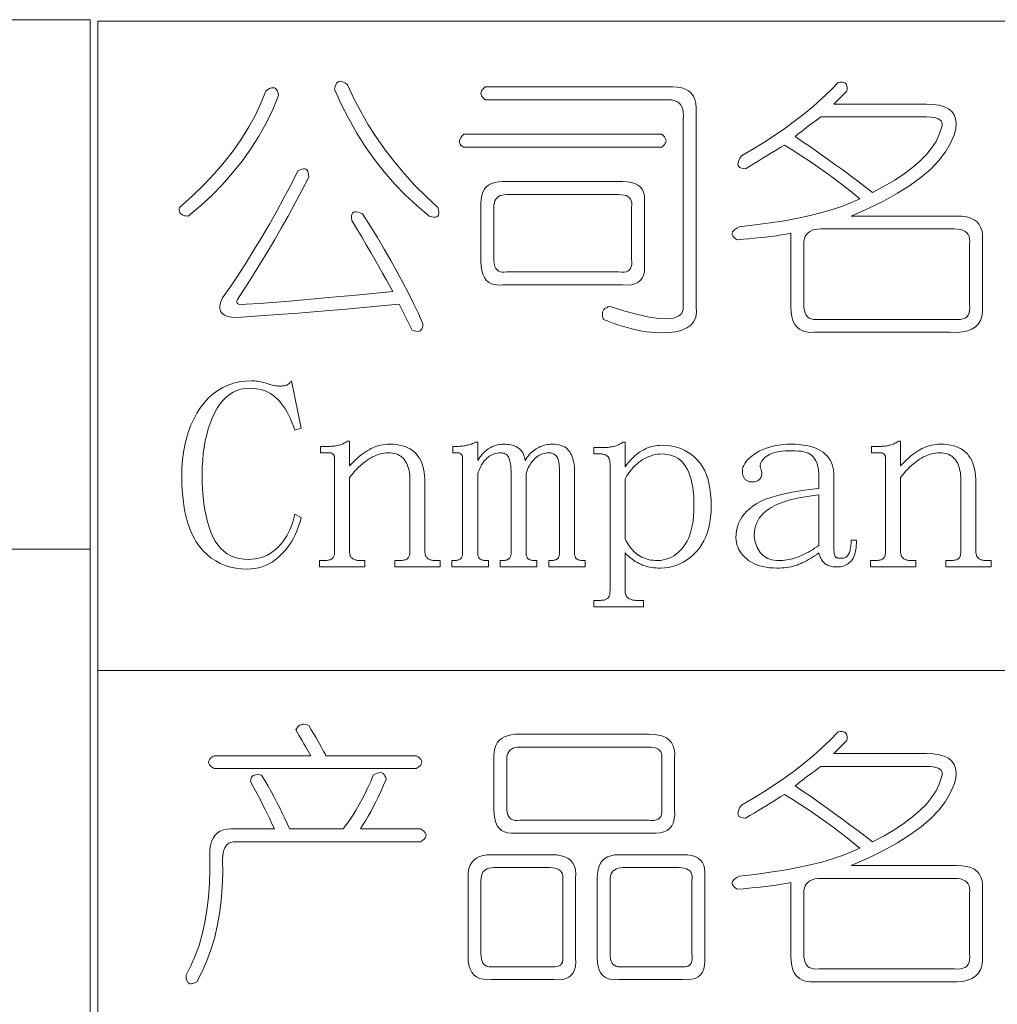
# Model space of a CAD drawing. Extents: x 1 to 297, y 1 to 210.
# Tile 101 of 171: x 196 to 209, y 16 to 29. Entities that reach past the tile are written whole.
import ezdxf

# ---------------------------------------------------------------- set-up
doc = ezdxf.new("R2010")
doc.units = 0

msp = doc.modelspace()

# ---------------------------------------------------------------- linework, layer by layer
at = {"color": 7, "lineweight": 13}
for p, q in [((1.319, 28.902), (196.771, 28.902)), ((196.771, 28.902), (196.771, 2.481)), ((196.872, 28.882), (295.987, 28.882)), ((196.872, 28.882), (196.872, 2.808)), ((35.177, 21.874), (196.771, 21.874)), ((196.872, 20.264), (295.987, 20.264))]:
    msp.add_line(p, q, dxfattribs=at)
for points in [[(199.272, 27.896), (199.193, 27.711), (199.105, 27.531), (199.008, 27.356), (198.901, 27.188), (198.786, 27.025), (198.661, 26.868), (198.528, 26.716), (198.385, 26.571), (198.233, 26.431), (198.072, 26.296), (198.045, 26.298), (198.021, 26.301), (198.001, 26.307), (197.985, 26.315), (197.972, 26.325), (197.962, 26.338), (197.956, 26.352), (197.953, 26.37), (197.953, 26.389), (197.957, 26.411), (198.123, 26.56), (198.277, 26.71), (198.42, 26.862), (198.552, 27.014), (198.672, 27.168), (198.78, 27.323), (198.877, 27.479), (198.963, 27.636), (199.037, 27.794), (199.1, 27.954), (199.128, 27.974), (199.153, 27.988), (199.176, 27.996), (199.196, 27.999), (199.215, 27.996), (199.231, 27.988), (199.244, 27.974), (199.256, 27.954), (199.265, 27.928)], [(200.186, 28.039), (200.27, 27.858), (200.362, 27.682), (200.462, 27.509), (200.57, 27.34), (200.686, 27.175), (200.81, 27.014), (200.942, 26.857), (201.082, 26.704), (201.23, 26.556), (201.386, 26.411), (201.395, 26.379), (201.4, 26.351), (201.4, 26.328), (201.395, 26.31), (201.386, 26.296), (201.372, 26.287), (201.354, 26.283), (201.331, 26.283), (201.304, 26.287), (201.272, 26.296), (201.11, 26.432), (200.956, 26.574), (200.811, 26.724), (200.673, 26.882), (200.543, 27.046), (200.421, 27.219), (200.308, 27.398), (200.202, 27.586), (200.104, 27.78), (200.015, 27.982), (200.021, 28.014), (200.031, 28.039), (200.042, 28.059), (200.056, 28.074), (200.072, 28.082), (200.09, 28.085), (200.111, 28.082), (200.133, 28.074), (200.159, 28.059)], [(202.015, 28.011), (204.5, 28.011), (204.565, 28.007), (204.623, 27.997), (204.673, 27.98), (204.715, 27.956), (204.75, 27.925), (204.778, 27.887), (204.798, 27.843), (204.811, 27.791), (204.817, 27.733), (204.815, 27.668), (204.815, 25.096), (204.819, 25.021), (204.809, 24.955), (204.785, 24.898), (204.746, 24.85), (204.693, 24.811), (204.626, 24.781), (204.545, 24.76), (204.449, 24.749), (204.339, 24.747), (204.215, 24.754), (204.157, 24.76), (204.098, 24.77), (204.038, 24.781), (203.977, 24.795), (203.915, 24.811), (203.851, 24.829), (203.787, 24.85), (203.721, 24.872), (203.654, 24.898), (203.586, 24.925), (203.577, 24.952), (203.571, 24.978), (203.57, 25), (203.572, 25.021), (203.579, 25.039), (203.589, 25.055), (203.604, 25.069), (203.623, 25.08), (203.645, 25.09), (203.672, 25.096), (203.867, 25.035), (204.04, 24.988), (204.191, 24.955), (204.321, 24.936), (204.429, 24.932), (204.515, 24.942), (204.58, 24.966), (204.623, 25.005), (204.644, 25.058), (204.643, 25.125), (204.643, 27.582), (204.646, 27.631), (204.644, 27.675), (204.637, 27.713), (204.625, 27.747), (204.607, 27.775), (204.585, 27.798), (204.557, 27.816), (204.524, 27.829), (204.486, 27.837), (204.443, 27.839), (202.015, 27.839), (201.994, 27.856), (201.978, 27.874), (201.967, 27.891), (201.96, 27.908), (201.957, 27.925), (201.96, 27.942), (201.967, 27.959), (201.978, 27.976), (201.994, 27.994)], [(206.7, 28.068), (206.727, 28.072), (206.751, 28.072), (206.771, 28.07), (206.787, 28.063), (206.8, 28.054), (206.81, 28.04), (206.816, 28.024), (206.819, 28.004), (206.819, 27.98), (206.815, 27.954), (206.643, 27.782), (207.872, 27.782), (207.963, 27.778), (208.042, 27.766), (208.109, 27.746), (208.164, 27.718), (208.207, 27.682), (208.239, 27.638), (208.258, 27.586), (208.265, 27.526), (208.26, 27.458), (208.243, 27.382), (208.193, 27.263), (208.124, 27.147), (208.036, 27.032), (207.928, 26.92), (207.8, 26.811), (207.653, 26.703), (207.487, 26.598), (207.301, 26.495), (207.096, 26.395), (206.872, 26.296), (208.272, 26.296), (208.342, 26.293), (208.404, 26.284), (208.459, 26.268), (208.505, 26.246), (208.543, 26.218), (208.573, 26.183), (208.596, 26.142), (208.61, 26.095), (208.616, 26.042), (208.615, 25.982), (208.615, 25.096), (208.615, 25.026), (208.607, 24.964), (208.588, 24.91), (208.56, 24.863), (208.522, 24.825), (208.474, 24.795), (208.417, 24.772), (208.349, 24.758), (208.273, 24.752), (208.186, 24.754), (206.386, 24.754), (206.326, 24.752), (206.273, 24.758), (206.226, 24.772), (206.185, 24.795), (206.15, 24.825), (206.122, 24.863), (206.1, 24.91), (206.084, 24.964), (206.075, 25.026), (206.072, 25.096), (206.072, 26.068), (206.008, 26.057), (205.943, 26.046), (205.875, 26.036), (205.807, 26.027), (205.736, 26.018), (205.664, 26.01), (205.59, 26.002), (205.514, 25.995), (205.437, 25.988), (205.357, 25.982), (205.332, 25.999), (205.313, 26.016), (205.3, 26.034), (205.293, 26.051), (205.293, 26.068), (205.299, 26.085), (205.311, 26.102), (205.33, 26.119), (205.355, 26.136), (205.386, 26.154), (205.597, 26.178), (205.797, 26.205), (205.986, 26.235), (206.163, 26.268), (206.329, 26.304), (206.483, 26.342), (206.626, 26.384), (206.757, 26.428), (206.877, 26.475), (206.986, 26.525), (206.904, 26.594), (206.818, 26.663), (206.728, 26.733), (206.634, 26.804), (206.536, 26.875), (206.434, 26.947), (206.328, 27.019), (206.218, 27.092), (206.104, 27.165), (205.986, 27.239), (205.94, 27.21), (205.892, 27.181), (205.844, 27.151), (205.794, 27.12), (205.743, 27.089), (205.691, 27.058), (205.638, 27.025), (205.584, 26.992), (205.528, 26.959), (205.472, 26.925), (205.44, 26.927), (205.415, 26.932), (205.395, 26.94), (205.38, 26.952), (205.372, 26.968), (205.369, 26.987), (205.372, 27.009), (205.38, 27.035), (205.395, 27.064), (205.415, 27.096), (205.566, 27.183), (205.713, 27.272), (205.854, 27.364), (205.991, 27.458), (206.122, 27.554), (206.248, 27.652), (206.369, 27.752), (206.484, 27.855), (206.595, 27.96)], [(207.872, 27.611), (206.472, 27.611), (206.432, 27.582), (206.394, 27.555), (206.357, 27.528), (206.321, 27.501), (206.286, 27.475), (206.252, 27.45), (206.22, 27.425), (206.188, 27.4), (206.158, 27.377), (206.129, 27.354), (206.237, 27.279), (206.344, 27.205), (206.449, 27.131), (206.554, 27.056), (206.657, 26.982), (206.76, 26.908), (206.861, 26.834), (206.961, 26.759), (207.06, 26.685), (207.157, 26.611), (207.311, 26.691), (207.45, 26.773), (207.576, 26.856), (207.688, 26.94), (207.786, 27.025), (207.871, 27.111), (207.941, 27.199), (207.999, 27.287), (208.042, 27.377), (208.072, 27.468), (208.08, 27.495), (208.082, 27.519), (208.078, 27.541), (208.067, 27.559), (208.05, 27.575), (208.027, 27.588), (207.998, 27.598), (207.962, 27.605), (207.92, 27.609)], [(201.729, 27.382), (204.357, 27.382), (204.378, 27.365), (204.394, 27.348), (204.405, 27.331), (204.412, 27.314), (204.415, 27.296), (204.412, 27.279), (204.405, 27.262), (204.394, 27.245), (204.378, 27.228), (204.357, 27.211), (201.729, 27.211), (201.708, 27.223), (201.692, 27.236), (201.681, 27.25), (201.674, 27.266), (201.672, 27.282), (201.674, 27.3), (201.681, 27.319), (201.692, 27.339), (201.708, 27.36)], [(199.672, 26.811), (199.58, 26.636), (199.489, 26.464), (199.397, 26.297), (199.306, 26.134), (199.215, 25.975), (199.123, 25.82), (199.032, 25.669), (198.94, 25.522), (198.849, 25.378), (198.757, 25.239), (198.738, 25.212), (198.724, 25.189), (198.717, 25.169), (198.716, 25.152), (198.722, 25.139), (198.733, 25.13), (198.751, 25.123), (198.776, 25.12), (198.806, 25.121), (198.843, 25.125), (199.012, 25.137), (199.186, 25.15), (199.366, 25.164), (199.552, 25.18), (199.743, 25.196), (199.94, 25.214), (200.143, 25.233), (200.352, 25.253), (200.566, 25.274), (200.786, 25.296), (200.745, 25.373), (200.7, 25.453), (200.653, 25.537), (200.603, 25.626), (200.55, 25.718), (200.495, 25.814), (200.436, 25.914), (200.375, 26.019), (200.31, 26.127), (200.243, 26.239), (200.239, 26.271), (200.24, 26.298), (200.244, 26.319), (200.252, 26.335), (200.265, 26.346), (200.281, 26.352), (200.301, 26.353), (200.325, 26.349), (200.354, 26.34), (200.386, 26.325), (200.487, 26.166), (200.583, 26.011), (200.674, 25.858), (200.761, 25.708), (200.843, 25.561), (200.921, 25.416), (200.994, 25.275), (201.063, 25.136), (201.127, 25.001), (201.186, 24.868), (201.185, 24.841), (201.18, 24.819), (201.173, 24.8), (201.163, 24.786), (201.15, 24.775), (201.135, 24.768), (201.116, 24.766), (201.095, 24.767), (201.07, 24.773), (201.043, 24.782), (200.872, 25.125), (200.63, 25.103), (200.395, 25.082), (200.168, 25.062), (199.948, 25.043), (199.736, 25.025), (199.531, 25.008), (199.334, 24.993), (199.144, 24.979), (198.961, 24.966), (198.786, 24.954), (198.711, 24.951), (198.648, 24.955), (198.595, 24.965), (198.553, 24.981), (198.522, 25.004), (198.501, 25.032), (198.492, 25.068), (198.493, 25.109), (198.506, 25.157), (198.529, 25.211), (198.637, 25.366), (198.743, 25.525), (198.847, 25.686), (198.949, 25.851), (199.05, 26.018), (199.149, 26.188), (199.247, 26.361), (199.343, 26.536), (199.437, 26.715), (199.529, 26.896), (199.556, 26.911), (199.58, 26.92), (199.602, 26.925), (199.62, 26.924), (199.636, 26.918), (199.649, 26.907), (199.659, 26.89), (199.666, 26.869), (199.67, 26.842)], [(202.243, 26.754), (203.843, 26.754), (203.903, 26.751), (203.955, 26.742), (204.001, 26.728), (204.04, 26.708), (204.072, 26.682), (204.097, 26.651), (204.115, 26.614), (204.127, 26.571), (204.131, 26.522), (204.129, 26.468), (204.129, 25.668), (204.131, 25.608), (204.127, 25.556), (204.115, 25.51), (204.097, 25.471), (204.072, 25.439), (204.04, 25.414), (204.001, 25.396), (203.955, 25.384), (203.903, 25.38), (203.843, 25.382), (202.243, 25.382), (202.189, 25.38), (202.14, 25.386), (202.097, 25.398), (202.06, 25.419), (202.029, 25.446), (202.003, 25.482), (201.983, 25.524), (201.969, 25.574), (201.96, 25.632), (201.957, 25.696), (201.957, 26.468), (201.96, 26.522), (201.969, 26.571), (201.983, 26.614), (202.003, 26.651), (202.029, 26.682), (202.06, 26.708), (202.097, 26.728), (202.14, 26.742), (202.189, 26.751)], [(203.786, 26.582), (202.3, 26.582), (202.268, 26.58), (202.239, 26.575), (202.213, 26.567), (202.191, 26.555), (202.172, 26.539), (202.156, 26.52), (202.144, 26.498), (202.136, 26.472), (202.131, 26.443), (202.129, 26.411), (202.129, 25.725), (202.131, 25.687), (202.136, 25.654), (202.144, 25.626), (202.156, 25.602), (202.172, 25.582), (202.191, 25.567), (202.213, 25.557), (202.239, 25.551), (202.268, 25.55), (202.3, 25.554), (203.786, 25.554), (203.824, 25.55), (203.857, 25.551), (203.885, 25.557), (203.909, 25.567), (203.929, 25.582), (203.944, 25.602), (203.954, 25.626), (203.96, 25.654), (203.961, 25.687), (203.957, 25.725), (203.957, 26.411), (203.961, 26.443), (203.96, 26.472), (203.954, 26.498), (203.944, 26.52), (203.929, 26.539), (203.909, 26.555), (203.885, 26.567), (203.857, 26.575), (203.824, 26.58)], [(208.243, 26.125), (206.472, 26.125), (206.428, 26.123), (206.389, 26.117), (206.355, 26.107), (206.325, 26.093), (206.3, 26.075), (206.28, 26.053), (206.264, 26.027), (206.252, 25.997), (206.245, 25.963), (206.243, 25.925), (206.243, 25.125), (206.245, 25.082), (206.251, 25.044), (206.261, 25.011), (206.275, 24.983), (206.293, 24.961), (206.315, 24.943), (206.341, 24.931), (206.371, 24.924), (206.405, 24.922), (206.443, 24.925), (208.243, 24.925), (208.286, 24.922), (208.324, 24.924), (208.357, 24.931), (208.385, 24.943), (208.407, 24.961), (208.425, 24.983), (208.437, 25.011), (208.444, 25.044), (208.446, 25.082), (208.443, 25.125), (208.443, 25.925), (208.446, 25.963), (208.444, 25.997), (208.437, 26.027), (208.425, 26.053), (208.407, 26.075), (208.385, 26.093), (208.357, 26.107), (208.324, 26.117), (208.286, 26.123)], [(198.857, 21.611), (198.779, 21.614), (198.704, 21.623), (198.632, 21.638), (198.564, 21.659), (198.498, 21.686), (198.437, 21.719), (198.378, 21.758), (198.323, 21.803), (198.27, 21.854), (198.222, 21.911), (198.177, 21.974), (198.137, 22.044), (198.101, 22.122), (198.071, 22.206), (198.045, 22.296), (198.024, 22.394), (198.007, 22.499), (197.995, 22.61), (197.988, 22.728), (197.986, 22.854), (197.988, 22.96), (197.996, 23.063), (198.008, 23.163), (198.026, 23.258), (198.048, 23.35), (198.076, 23.438), (198.108, 23.523), (198.146, 23.603), (198.188, 23.68), (198.236, 23.754), (198.288, 23.821), (198.343, 23.882), (198.402, 23.936), (198.465, 23.982), (198.531, 24.021), (198.6, 24.054), (198.673, 24.079), (198.75, 24.096), (198.831, 24.107), (198.915, 24.111), (198.935, 24.11), (198.955, 24.109), (198.975, 24.107), (198.995, 24.105), (199.015, 24.102), (199.035, 24.098), (199.055, 24.093), (199.075, 24.088), (199.095, 24.082), (199.115, 24.075), (199.134, 24.068), (199.153, 24.062), (199.172, 24.057), (199.19, 24.052), (199.207, 24.048), (199.224, 24.045), (199.241, 24.042), (199.256, 24.041), (199.271, 24.04), (199.286, 24.039), (199.297, 24.039), (199.308, 24.04), (199.318, 24.041), (199.328, 24.042), (199.338, 24.043), (199.347, 24.044), (199.355, 24.046), (199.364, 24.048), (199.371, 24.051), (199.379, 24.054), (199.386, 24.057), (199.393, 24.06), (199.4, 24.065), (199.406, 24.07), (199.413, 24.075), (199.419, 24.081), (199.425, 24.088), (199.431, 24.095), (199.437, 24.102), (199.443, 24.111), (199.572, 23.482), (199.486, 23.454), (199.468, 23.507), (199.449, 23.557), (199.429, 23.605), (199.408, 23.65), (199.386, 23.693), (199.363, 23.733), (199.338, 23.771), (199.312, 23.806), (199.285, 23.838), (199.257, 23.868), (199.228, 23.895), (199.197, 23.919), (199.164, 23.941), (199.129, 23.959), (199.093, 23.975), (199.055, 23.988), (199.015, 23.998), (198.974, 24.005), (198.931, 24.009), (198.886, 24.011), (198.827, 24.007), (198.771, 23.998), (198.718, 23.981), (198.668, 23.958), (198.62, 23.929), (198.575, 23.892), (198.532, 23.85), (198.493, 23.8), (198.456, 23.745), (198.422, 23.682), (198.39, 23.615), (198.363, 23.544), (198.338, 23.471), (198.317, 23.394), (198.298, 23.314), (198.284, 23.231), (198.272, 23.145), (198.264, 23.056), (198.259, 22.963), (198.257, 22.868), (198.259, 22.764), (198.263, 22.666), (198.27, 22.571), (198.28, 22.482), (198.293, 22.396), (198.309, 22.316), (198.327, 22.24), (198.349, 22.168), (198.373, 22.102), (198.4, 22.039), (198.431, 21.982), (198.465, 21.931), (198.503, 21.886), (198.544, 21.847), (198.59, 21.814), (198.639, 21.787), (198.691, 21.766), (198.748, 21.751), (198.808, 21.742), (198.872, 21.739), (198.917, 21.741), (198.961, 21.746), (199.003, 21.754), (199.044, 21.766), (199.084, 21.78), (199.123, 21.798), (199.16, 21.82), (199.196, 21.844), (199.231, 21.872), (199.265, 21.904), (199.296, 21.937), (199.326, 21.974), (199.353, 22.012), (199.379, 22.052), (199.402, 22.095), (199.423, 22.139), (199.442, 22.186), (199.459, 22.235), (199.473, 22.286), (199.486, 22.339), (199.572, 22.296), (199.556, 22.237), (199.538, 22.181), (199.518, 22.126), (199.495, 22.074), (199.47, 22.023), (199.442, 21.975), (199.412, 21.929), (199.38, 21.885), (199.345, 21.843), (199.307, 21.804), (199.268, 21.767), (199.228, 21.734), (199.186, 21.705), (199.143, 21.68), (199.098, 21.659), (199.053, 21.642), (199.006, 21.628), (198.958, 21.618), (198.908, 21.613)], [(199.815, 21.639), (199.815, 21.725), (199.886, 21.725), (199.9, 21.725), (199.913, 21.726), (199.925, 21.728), (199.936, 21.73), (199.947, 21.732), (199.956, 21.735), (199.965, 21.739), (199.973, 21.743), (199.98, 21.748), (199.986, 21.754), (199.991, 21.76), (199.996, 21.766), (200.001, 21.773), (200.004, 21.781), (200.007, 21.789), (200.01, 21.798), (200.012, 21.808), (200.013, 21.818), (200.014, 21.828), (200.015, 21.839), (200.015, 23.068), (200.014, 23.076), (200.014, 23.084), (200.013, 23.092), (200.012, 23.099), (200.011, 23.105), (200.009, 23.112), (200.008, 23.117), (200.005, 23.123), (200.003, 23.128), (200, 23.132), (199.997, 23.136), (199.993, 23.14), (199.989, 23.143), (199.984, 23.146), (199.979, 23.148), (199.973, 23.15), (199.966, 23.152), (199.959, 23.153), (199.951, 23.153), (199.943, 23.154), (199.829, 23.154), (199.829, 23.239), (199.929, 23.239), (199.943, 23.239), (199.957, 23.24), (199.971, 23.241), (199.985, 23.242), (199.998, 23.243), (200.012, 23.244), (200.025, 23.246), (200.039, 23.248), (200.052, 23.251), (200.065, 23.254), (200.077, 23.257), (200.09, 23.26), (200.102, 23.265), (200.115, 23.27), (200.127, 23.275), (200.139, 23.281), (200.151, 23.288), (200.163, 23.295), (200.174, 23.302), (200.186, 23.311), (200.215, 23.311), (200.215, 22.982), (200.24, 23.01), (200.266, 23.036), (200.292, 23.061), (200.317, 23.085), (200.343, 23.107), (200.369, 23.128), (200.395, 23.147), (200.42, 23.165), (200.446, 23.181), (200.472, 23.196), (200.498, 23.21), (200.524, 23.222), (200.55, 23.233), (200.577, 23.242), (200.604, 23.25), (200.631, 23.256), (200.659, 23.261), (200.687, 23.265), (200.715, 23.267), (200.743, 23.268), (200.79, 23.267), (200.835, 23.263), (200.877, 23.256), (200.917, 23.247), (200.954, 23.236), (200.988, 23.222), (201.02, 23.205), (201.049, 23.186), (201.076, 23.164), (201.1, 23.139), (201.122, 23.112), (201.141, 23.083), (201.159, 23.051), (201.173, 23.016), (201.186, 22.979), (201.196, 22.939), (201.204, 22.896), (201.21, 22.851), (201.213, 22.804), (201.215, 22.754), (201.215, 21.839), (201.215, 21.828), (201.216, 21.818), (201.218, 21.808), (201.22, 21.798), (201.223, 21.789), (201.227, 21.781), (201.232, 21.773), (201.237, 21.766), (201.243, 21.76), (201.25, 21.754), (201.258, 21.748), (201.265, 21.743), (201.274, 21.739), (201.282, 21.735), (201.291, 21.732), (201.301, 21.73), (201.311, 21.728), (201.321, 21.726), (201.332, 21.725), (201.343, 21.725), (201.415, 21.725), (201.415, 21.639), (200.815, 21.639), (200.815, 21.725), (200.886, 21.725), (200.9, 21.725), (200.913, 21.726), (200.925, 21.728), (200.936, 21.73), (200.947, 21.732), (200.956, 21.735), (200.965, 21.739), (200.973, 21.743), (200.98, 21.748), (200.986, 21.754), (200.991, 21.76), (200.996, 21.766), (201.001, 21.773), (201.004, 21.781), (201.007, 21.789), (201.01, 21.798), (201.012, 21.808), (201.013, 21.818), (201.014, 21.828), (201.015, 21.839), (201.015, 22.796), (201.014, 22.83), (201.012, 22.862), (201.008, 22.892), (201.003, 22.921), (200.997, 22.948), (200.989, 22.974), (200.98, 22.998), (200.969, 23.02), (200.957, 23.041), (200.943, 23.061), (200.928, 23.078), (200.912, 23.094), (200.894, 23.108), (200.875, 23.12), (200.854, 23.13), (200.832, 23.139), (200.808, 23.145), (200.783, 23.15), (200.757, 23.153), (200.729, 23.154), (200.703, 23.153), (200.677, 23.15), (200.651, 23.146), (200.625, 23.14), (200.598, 23.132), (200.572, 23.123), (200.545, 23.112), (200.519, 23.099), (200.492, 23.084), (200.465, 23.068), (200.438, 23.05), (200.411, 23.031), (200.385, 23.01), (200.359, 22.988), (200.334, 22.964), (200.309, 22.939), (200.285, 22.913), (200.261, 22.885), (200.238, 22.856), (200.215, 22.825), (200.215, 21.839), (200.215, 21.828), (200.216, 21.818), (200.218, 21.808), (200.22, 21.798), (200.223, 21.789), (200.227, 21.781), (200.232, 21.773), (200.237, 21.766), (200.243, 21.76), (200.25, 21.754), (200.258, 21.748), (200.265, 21.743), (200.274, 21.739), (200.282, 21.735), (200.291, 21.732), (200.301, 21.73), (200.311, 21.728), (200.321, 21.726), (200.332, 21.725), (200.343, 21.725), (200.415, 21.725), (200.415, 21.639)], [(201.629, 23.239), (201.643, 23.239), (201.657, 23.24), (201.672, 23.241), (201.686, 23.242), (201.7, 23.243), (201.715, 23.244), (201.729, 23.246), (201.743, 23.248), (201.757, 23.251), (201.772, 23.254), (201.786, 23.257), (201.799, 23.26), (201.812, 23.263), (201.824, 23.267), (201.836, 23.271), (201.847, 23.276), (201.858, 23.281), (201.868, 23.286), (201.877, 23.291), (201.886, 23.296), (201.915, 23.296), (201.915, 23.054), (201.929, 23.076), (201.944, 23.097), (201.959, 23.116), (201.974, 23.135), (201.99, 23.152), (202.005, 23.168), (202.022, 23.182), (202.038, 23.195), (202.055, 23.207), (202.072, 23.218), (202.089, 23.227), (202.107, 23.236), (202.124, 23.243), (202.143, 23.25), (202.161, 23.255), (202.18, 23.26), (202.199, 23.263), (202.218, 23.266), (202.238, 23.267), (202.257, 23.268), (202.283, 23.267), (202.307, 23.266), (202.329, 23.263), (202.351, 23.26), (202.372, 23.255), (202.391, 23.25), (202.409, 23.243), (202.427, 23.236), (202.443, 23.227), (202.457, 23.218), (202.471, 23.207), (202.484, 23.195), (202.495, 23.182), (202.505, 23.168), (202.515, 23.152), (202.523, 23.135), (202.529, 23.116), (202.535, 23.097), (202.54, 23.076), (202.543, 23.054), (202.558, 23.076), (202.573, 23.097), (202.588, 23.116), (202.604, 23.135), (202.62, 23.152), (202.637, 23.168), (202.654, 23.182), (202.671, 23.195), (202.689, 23.207), (202.707, 23.218), (202.726, 23.227), (202.745, 23.236), (202.764, 23.243), (202.783, 23.25), (202.802, 23.255), (202.821, 23.26), (202.841, 23.263), (202.861, 23.266), (202.88, 23.267), (202.9, 23.268), (202.933, 23.267), (202.965, 23.264), (202.993, 23.259), (203.02, 23.252), (203.045, 23.243), (203.067, 23.232), (203.088, 23.219), (203.106, 23.204), (203.122, 23.187), (203.136, 23.168), (203.148, 23.147), (203.159, 23.126), (203.169, 23.103), (203.177, 23.079), (203.184, 23.054), (203.19, 23.027), (203.194, 23), (203.198, 22.971), (203.2, 22.942), (203.2, 22.911), (203.2, 21.825), (203.201, 21.814), (203.201, 21.804), (203.203, 21.794), (203.205, 21.785), (203.207, 21.777), (203.211, 21.769), (203.214, 21.762), (203.219, 21.756), (203.223, 21.751), (203.229, 21.746), (203.235, 21.742), (203.241, 21.739), (203.249, 21.735), (203.256, 21.733), (203.265, 21.73), (203.273, 21.728), (203.283, 21.727), (203.293, 21.726), (203.303, 21.725), (203.315, 21.725), (203.343, 21.725), (203.343, 21.639), (202.857, 21.639), (202.857, 21.725), (202.886, 21.725), (202.897, 21.725), (202.908, 21.726), (202.918, 21.727), (202.927, 21.728), (202.936, 21.73), (202.944, 21.733), (202.952, 21.735), (202.959, 21.739), (202.966, 21.742), (202.972, 21.746), (202.977, 21.751), (202.982, 21.756), (202.986, 21.762), (202.99, 21.769), (202.993, 21.777), (202.996, 21.785), (202.998, 21.794), (202.999, 21.804), (203, 21.814), (203, 21.825), (203, 22.896), (203, 22.927), (202.999, 22.955), (202.997, 22.981), (202.995, 23.005), (202.991, 23.027), (202.987, 23.046), (202.983, 23.064), (202.977, 23.079), (202.971, 23.092), (202.965, 23.104), (202.957, 23.113), (202.949, 23.122), (202.94, 23.129), (202.93, 23.136), (202.92, 23.141), (202.909, 23.146), (202.897, 23.149), (202.885, 23.152), (202.871, 23.153), (202.857, 23.154), (202.838, 23.153), (202.818, 23.151), (202.799, 23.147), (202.781, 23.142), (202.763, 23.136), (202.745, 23.128), (202.728, 23.119), (202.711, 23.108), (202.695, 23.096), (202.679, 23.082), (202.663, 23.067), (202.649, 23.051), (202.635, 23.034), (202.622, 23.016), (202.609, 22.996), (202.597, 22.976), (202.586, 22.954), (202.576, 22.931), (202.566, 22.907), (202.557, 22.882), (202.557, 21.825), (202.558, 21.814), (202.559, 21.804), (202.56, 21.794), (202.562, 21.785), (202.565, 21.777), (202.568, 21.769), (202.571, 21.762), (202.576, 21.756), (202.581, 21.751), (202.586, 21.746), (202.592, 21.742), (202.599, 21.739), (202.606, 21.735), (202.613, 21.733), (202.622, 21.73), (202.631, 21.728), (202.64, 21.727), (202.65, 21.726), (202.661, 21.725), (202.672, 21.725), (202.7, 21.725), (202.7, 21.639), (202.215, 21.639), (202.215, 21.725), (202.243, 21.725), (202.254, 21.725), (202.265, 21.726), (202.275, 21.727), (202.284, 21.728), (202.293, 21.73), (202.301, 21.733), (202.309, 21.735), (202.316, 21.739), (202.323, 21.742), (202.329, 21.746), (202.334, 21.751), (202.339, 21.756), (202.343, 21.762), (202.347, 21.769), (202.35, 21.777), (202.353, 21.785), (202.355, 21.794), (202.356, 21.804), (202.357, 21.814), (202.357, 21.825), (202.357, 22.896), (202.357, 22.921), (202.356, 22.945), (202.355, 22.968), (202.353, 22.989), (202.35, 23.009), (202.347, 23.028), (202.343, 23.045), (202.339, 23.061), (202.334, 23.076), (202.329, 23.089), (202.323, 23.101), (202.315, 23.112), (202.307, 23.122), (202.297, 23.13), (202.286, 23.137), (202.274, 23.143), (202.261, 23.148), (202.247, 23.151), (202.231, 23.153), (202.215, 23.154), (202.195, 23.153), (202.175, 23.151), (202.156, 23.147), (202.138, 23.142), (202.12, 23.136), (202.102, 23.128), (202.085, 23.119), (202.068, 23.108), (202.052, 23.096), (202.036, 23.082), (202.021, 23.067), (202.006, 23.051), (201.992, 23.033), (201.979, 23.014), (201.966, 22.993), (201.955, 22.971), (201.943, 22.947), (201.933, 22.922), (201.923, 22.896), (201.915, 22.868), (201.915, 21.825), (201.915, 21.814), (201.916, 21.804), (201.917, 21.794), (201.919, 21.785), (201.922, 21.777), (201.925, 21.769), (201.929, 21.762), (201.933, 21.756), (201.938, 21.751), (201.943, 21.746), (201.949, 21.742), (201.956, 21.739), (201.963, 21.735), (201.971, 21.733), (201.979, 21.73), (201.988, 21.728), (201.997, 21.727), (202.007, 21.726), (202.018, 21.725), (202.029, 21.725), (202.057, 21.725), (202.057, 21.639), (201.572, 21.639), (201.572, 21.725), (201.6, 21.725), (201.611, 21.725), (201.622, 21.726), (201.632, 21.727), (201.641, 21.728), (201.65, 21.73), (201.659, 21.733), (201.666, 21.735), (201.673, 21.739), (201.68, 21.742), (201.686, 21.746), (201.691, 21.751), (201.696, 21.756), (201.701, 21.762), (201.704, 21.769), (201.707, 21.777), (201.71, 21.785), (201.712, 21.794), (201.713, 21.804), (201.714, 21.814), (201.715, 21.825), (201.715, 23.068), (201.714, 23.076), (201.714, 23.084), (201.713, 23.092), (201.712, 23.099), (201.711, 23.105), (201.709, 23.112), (201.708, 23.117), (201.705, 23.123), (201.703, 23.128), (201.7, 23.132), (201.697, 23.136), (201.693, 23.14), (201.689, 23.143), (201.684, 23.146), (201.679, 23.148), (201.673, 23.15), (201.666, 23.152), (201.659, 23.153), (201.651, 23.153), (201.643, 23.154), (201.586, 23.154), (201.586, 23.239)], [(204.015, 21.196), (204.115, 21.196), (204.115, 21.111), (203.457, 21.111), (203.457, 21.196), (203.543, 21.196), (203.557, 21.197), (203.57, 21.198), (203.582, 21.199), (203.593, 21.201), (203.604, 21.204), (203.613, 21.207), (203.622, 21.21), (203.63, 21.215), (203.637, 21.22), (203.643, 21.225), (203.649, 21.231), (203.653, 21.238), (203.658, 21.246), (203.661, 21.255), (203.665, 21.264), (203.667, 21.275), (203.669, 21.286), (203.671, 21.298), (203.671, 21.311), (203.672, 21.325), (203.672, 23.011), (203.671, 23.022), (203.671, 23.033), (203.669, 23.043), (203.667, 23.053), (203.665, 23.062), (203.661, 23.072), (203.658, 23.08), (203.653, 23.088), (203.649, 23.096), (203.643, 23.104), (203.637, 23.11), (203.63, 23.116), (203.622, 23.122), (203.613, 23.126), (203.604, 23.13), (203.593, 23.134), (203.582, 23.136), (203.57, 23.138), (203.557, 23.139), (203.543, 23.139), (203.457, 23.139), (203.457, 23.225), (203.586, 23.225), (203.6, 23.225), (203.614, 23.226), (203.628, 23.226), (203.642, 23.227), (203.656, 23.229), (203.669, 23.23), (203.682, 23.232), (203.696, 23.234), (203.709, 23.237), (203.722, 23.239), (203.734, 23.242), (203.747, 23.246), (203.76, 23.25), (203.772, 23.255), (203.784, 23.261), (203.796, 23.267), (203.808, 23.273), (203.82, 23.28), (203.832, 23.288), (203.843, 23.296), (203.872, 23.296), (203.872, 22.968), (203.892, 22.996), (203.913, 23.022), (203.934, 23.047), (203.955, 23.071), (203.977, 23.093), (203.999, 23.114), (204.022, 23.133), (204.045, 23.151), (204.069, 23.167), (204.093, 23.182), (204.118, 23.196), (204.143, 23.208), (204.168, 23.219), (204.194, 23.228), (204.22, 23.236), (204.247, 23.242), (204.274, 23.247), (204.301, 23.251), (204.329, 23.253), (204.357, 23.254), (204.414, 23.252), (204.468, 23.246), (204.52, 23.236), (204.57, 23.223), (204.618, 23.205), (204.664, 23.184), (204.708, 23.159), (204.751, 23.13), (204.791, 23.097), (204.829, 23.061), (204.864, 23.02), (204.896, 22.975), (204.924, 22.925), (204.948, 22.871), (204.968, 22.812), (204.985, 22.75), (204.998, 22.682), (205.007, 22.61), (205.013, 22.534), (205.015, 22.454), (205.013, 22.375), (205.007, 22.301), (204.997, 22.23), (204.983, 22.163), (204.965, 22.1), (204.943, 22.04), (204.917, 21.985), (204.887, 21.932), (204.853, 21.884), (204.815, 21.839), (204.774, 21.799), (204.732, 21.762), (204.688, 21.73), (204.643, 21.702), (204.597, 21.679), (204.549, 21.659), (204.5, 21.644), (204.449, 21.634), (204.397, 21.627), (204.343, 21.625), (204.312, 21.625), (204.282, 21.627), (204.253, 21.629), (204.225, 21.633), (204.198, 21.637), (204.173, 21.643), (204.148, 21.649), (204.124, 21.657), (204.101, 21.665), (204.079, 21.675), (204.057, 21.685), (204.036, 21.697), (204.015, 21.709), (203.994, 21.723), (203.973, 21.737), (203.953, 21.753), (203.932, 21.769), (203.912, 21.787), (203.892, 21.805), (203.872, 21.825), (203.872, 21.325), (203.872, 21.311), (203.873, 21.298), (203.876, 21.286), (203.879, 21.275), (203.882, 21.264), (203.887, 21.255), (203.893, 21.246), (203.899, 21.238), (203.906, 21.231), (203.915, 21.225), (203.923, 21.22), (203.932, 21.215), (203.942, 21.21), (203.951, 21.207), (203.961, 21.204), (203.971, 21.201), (203.982, 21.199), (203.992, 21.198), (204.003, 21.197)], [(205.886, 21.625), (205.836, 21.626), (205.788, 21.63), (205.742, 21.636), (205.699, 21.644), (205.657, 21.655), (205.619, 21.669), (205.582, 21.684), (205.548, 21.703), (205.516, 21.723), (205.486, 21.746), (205.459, 21.771), (205.435, 21.796), (205.413, 21.822), (205.395, 21.849), (205.379, 21.877), (205.366, 21.905), (205.356, 21.934), (205.349, 21.964), (205.345, 21.994), (205.343, 22.025), (205.345, 22.075), (205.352, 22.124), (205.363, 22.171), (205.379, 22.216), (205.398, 22.259), (205.423, 22.3), (205.452, 22.339), (205.485, 22.377), (205.522, 22.413), (205.565, 22.446), (205.613, 22.478), (205.671, 22.508), (205.737, 22.537), (205.811, 22.563), (205.895, 22.587), (205.987, 22.61), (206.088, 22.631), (206.198, 22.65), (206.316, 22.667), (206.443, 22.682), (206.443, 22.854), (206.442, 22.882), (206.441, 22.909), (206.437, 22.935), (206.433, 22.96), (206.427, 22.984), (206.42, 23.007), (206.412, 23.029), (206.402, 23.05), (206.391, 23.07), (206.379, 23.089), (206.364, 23.107), (206.347, 23.123), (206.325, 23.137), (206.301, 23.149), (206.273, 23.159), (206.243, 23.167), (206.208, 23.174), (206.171, 23.178), (206.13, 23.181), (206.086, 23.182), (206.039, 23.181), (205.995, 23.179), (205.953, 23.175), (205.915, 23.17), (205.879, 23.162), (205.846, 23.154), (205.816, 23.144), (205.789, 23.132), (205.765, 23.118), (205.743, 23.104), (205.724, 23.088), (205.708, 23.072), (205.695, 23.056), (205.684, 23.04), (205.675, 23.023), (205.669, 23.007), (205.666, 22.99), (205.665, 22.973), (205.667, 22.956), (205.672, 22.939), (205.677, 22.928), (205.681, 22.916), (205.684, 22.905), (205.685, 22.894), (205.686, 22.882), (205.685, 22.871), (205.684, 22.859), (205.681, 22.848), (205.677, 22.836), (205.672, 22.825), (205.665, 22.814), (205.658, 22.804), (205.649, 22.796), (205.64, 22.788), (205.629, 22.782), (205.617, 22.777), (205.604, 22.773), (205.589, 22.77), (205.574, 22.768), (205.557, 22.768), (205.546, 22.768), (205.535, 22.769), (205.525, 22.771), (205.515, 22.774), (205.506, 22.777), (205.497, 22.781), (205.488, 22.785), (205.48, 22.791), (205.472, 22.797), (205.465, 22.804), (205.458, 22.811), (205.452, 22.819), (205.446, 22.828), (205.442, 22.838), (205.438, 22.848), (205.435, 22.859), (205.432, 22.871), (205.43, 22.884), (205.429, 22.897), (205.429, 22.911), (205.431, 22.936), (205.436, 22.962), (205.446, 22.987), (205.459, 23.011), (205.475, 23.036), (205.496, 23.06), (205.52, 23.084), (205.548, 23.107), (205.579, 23.131), (205.615, 23.154), (205.653, 23.175), (205.692, 23.195), (205.734, 23.212), (205.777, 23.227), (205.822, 23.239), (205.868, 23.25), (205.917, 23.258), (205.967, 23.263), (206.018, 23.267), (206.072, 23.268), (206.127, 23.267), (206.18, 23.264), (206.23, 23.258), (206.277, 23.251), (206.322, 23.241), (206.363, 23.229), (206.402, 23.215), (206.437, 23.199), (206.47, 23.181), (206.5, 23.161), (206.527, 23.138), (206.552, 23.114), (206.573, 23.088), (206.592, 23.06), (206.607, 23.03), (206.62, 22.999), (206.63, 22.965), (206.637, 22.93), (206.642, 22.893), (206.643, 22.854), (206.643, 21.911), (206.643, 21.889), (206.644, 21.869), (206.645, 21.85), (206.647, 21.834), (206.648, 21.82), (206.651, 21.807), (206.654, 21.796), (206.657, 21.787), (206.66, 21.78), (206.665, 21.775), (206.669, 21.771), (206.675, 21.767), (206.681, 21.764), (206.687, 21.761), (206.695, 21.759), (206.703, 21.757), (206.712, 21.755), (206.722, 21.754), (206.732, 21.754), (206.743, 21.754), (206.757, 21.754), (206.77, 21.756), (206.782, 21.759), (206.793, 21.764), (206.804, 21.77), (206.813, 21.777), (206.822, 21.785), (206.83, 21.795), (206.837, 21.806), (206.843, 21.818), (206.849, 21.831), (206.853, 21.846), (206.858, 21.861), (206.861, 21.877), (206.865, 21.895), (206.867, 21.913), (206.869, 21.932), (206.871, 21.953), (206.871, 21.974), (206.872, 21.996), (206.943, 21.996), (206.942, 21.958), (206.94, 21.921), (206.937, 21.887), (206.932, 21.856), (206.925, 21.827), (206.917, 21.8), (206.908, 21.776), (206.897, 21.754), (206.885, 21.735), (206.872, 21.718), (206.857, 21.703), (206.841, 21.69), (206.825, 21.678), (206.808, 21.668), (206.79, 21.659), (206.771, 21.652), (206.751, 21.646), (206.73, 21.642), (206.708, 21.64), (206.686, 21.639), (206.666, 21.64), (206.648, 21.641), (206.63, 21.643), (206.613, 21.646), (206.597, 21.65), (206.581, 21.655), (206.567, 21.66), (206.553, 21.667), (206.541, 21.674), (206.529, 21.682), (206.518, 21.691), (206.507, 21.702), (206.497, 21.713), (206.488, 21.726), (206.479, 21.739), (206.471, 21.754), (206.463, 21.77), (206.456, 21.787), (206.449, 21.806), (206.443, 21.825), (206.415, 21.805), (206.387, 21.787), (206.359, 21.769), (206.332, 21.753), (206.306, 21.737), (206.279, 21.723), (206.254, 21.709), (206.228, 21.697), (206.203, 21.685), (206.179, 21.675), (206.154, 21.665), (206.128, 21.657), (206.101, 21.649), (206.074, 21.643), (206.045, 21.637), (206.015, 21.633), (205.984, 21.629), (205.953, 21.627), (205.92, 21.625)], [(207.129, 21.639), (207.129, 21.725), (207.2, 21.725), (207.214, 21.725), (207.227, 21.726), (207.239, 21.728), (207.251, 21.73), (207.261, 21.732), (207.271, 21.735), (207.279, 21.739), (207.287, 21.743), (207.294, 21.748), (207.3, 21.754), (207.306, 21.76), (207.311, 21.766), (207.315, 21.773), (207.319, 21.781), (207.322, 21.789), (207.324, 21.798), (207.326, 21.808), (207.328, 21.818), (207.329, 21.828), (207.329, 21.839), (207.329, 23.068), (207.329, 23.076), (207.328, 23.084), (207.328, 23.092), (207.327, 23.099), (207.325, 23.105), (207.324, 23.112), (207.322, 23.117), (207.32, 23.123), (207.317, 23.128), (207.315, 23.132), (207.311, 23.136), (207.308, 23.14), (207.303, 23.143), (207.299, 23.146), (207.293, 23.148), (207.287, 23.15), (207.281, 23.152), (207.273, 23.153), (207.266, 23.153), (207.257, 23.154), (207.143, 23.154), (207.143, 23.239), (207.243, 23.239), (207.257, 23.239), (207.271, 23.24), (207.285, 23.241), (207.299, 23.242), (207.313, 23.243), (207.326, 23.244), (207.34, 23.246), (207.353, 23.248), (207.366, 23.251), (207.379, 23.254), (207.392, 23.257), (207.404, 23.26), (207.417, 23.265), (207.429, 23.27), (207.441, 23.275), (207.453, 23.281), (207.465, 23.288), (207.477, 23.295), (207.489, 23.302), (207.5, 23.311), (207.529, 23.311), (207.529, 22.982), (207.555, 23.01), (207.58, 23.036), (207.606, 23.061), (207.632, 23.085), (207.657, 23.107), (207.683, 23.128), (207.709, 23.147), (207.735, 23.165), (207.76, 23.181), (207.786, 23.196), (207.812, 23.21), (207.838, 23.222), (207.864, 23.233), (207.891, 23.242), (207.918, 23.25), (207.945, 23.256), (207.973, 23.261), (208.001, 23.265), (208.029, 23.267), (208.057, 23.268), (208.105, 23.267), (208.149, 23.263), (208.192, 23.256), (208.231, 23.247), (208.268, 23.236), (208.303, 23.222), (208.334, 23.205), (208.364, 23.186), (208.39, 23.164), (208.415, 23.139), (208.436, 23.112), (208.456, 23.083), (208.473, 23.051), (208.488, 23.016), (208.5, 22.979), (208.511, 22.939), (208.519, 22.896), (208.524, 22.851), (208.528, 22.804), (208.529, 22.754), (208.529, 21.839), (208.529, 21.828), (208.53, 21.818), (208.532, 21.808), (208.535, 21.798), (208.538, 21.789), (208.542, 21.781), (208.546, 21.773), (208.552, 21.766), (208.558, 21.76), (208.565, 21.754), (208.572, 21.748), (208.58, 21.743), (208.588, 21.739), (208.597, 21.735), (208.606, 21.732), (208.615, 21.73), (208.625, 21.728), (208.635, 21.726), (208.646, 21.725), (208.657, 21.725), (208.729, 21.725), (208.729, 21.639), (208.129, 21.639), (208.129, 21.725), (208.2, 21.725), (208.214, 21.725), (208.227, 21.726), (208.239, 21.728), (208.251, 21.73), (208.261, 21.732), (208.271, 21.735), (208.279, 21.739), (208.287, 21.743), (208.294, 21.748), (208.3, 21.754), (208.306, 21.76), (208.311, 21.766), (208.315, 21.773), (208.319, 21.781), (208.322, 21.789), (208.324, 21.798), (208.326, 21.808), (208.328, 21.818), (208.329, 21.828), (208.329, 21.839), (208.329, 22.796), (208.328, 22.83), (208.326, 22.862), (208.322, 22.892), (208.317, 22.921), (208.311, 22.948), (208.303, 22.974), (208.294, 22.998), (208.283, 23.02), (208.271, 23.041), (208.257, 23.061), (208.242, 23.078), (208.226, 23.094), (208.208, 23.108), (208.189, 23.12), (208.168, 23.13), (208.146, 23.139), (208.122, 23.145), (208.097, 23.15), (208.071, 23.153), (208.043, 23.154), (208.017, 23.153), (207.991, 23.15), (207.965, 23.146), (207.939, 23.14), (207.913, 23.132), (207.886, 23.123), (207.86, 23.112), (207.833, 23.099), (207.806, 23.084), (207.779, 23.068), (207.752, 23.05), (207.725, 23.031), (207.699, 23.01), (207.674, 22.988), (207.648, 22.964), (207.624, 22.939), (207.599, 22.913), (207.575, 22.885), (207.552, 22.856), (207.529, 22.825), (207.529, 21.839), (207.529, 21.828), (207.53, 21.818), (207.532, 21.808), (207.535, 21.798), (207.538, 21.789), (207.542, 21.781), (207.546, 21.773), (207.552, 21.766), (207.558, 21.76), (207.565, 21.754), (207.572, 21.748), (207.58, 21.743), (207.588, 21.739), (207.597, 21.735), (207.606, 21.732), (207.615, 21.73), (207.625, 21.728), (207.635, 21.726), (207.646, 21.725), (207.657, 21.725), (207.729, 21.725), (207.729, 21.639)], [(203.872, 22.011), (203.886, 21.983), (203.902, 21.956), (203.918, 21.931), (203.935, 21.908), (203.952, 21.886), (203.97, 21.865), (203.989, 21.846), (204.009, 21.828), (204.029, 21.811), (204.05, 21.796), (204.072, 21.783), (204.095, 21.771), (204.118, 21.76), (204.142, 21.751), (204.166, 21.743), (204.192, 21.736), (204.218, 21.731), (204.245, 21.728), (204.272, 21.726), (204.3, 21.725), (204.34, 21.727), (204.378, 21.732), (204.415, 21.741), (204.451, 21.754), (204.486, 21.77), (204.52, 21.789), (204.552, 21.812), (204.584, 21.839), (204.614, 21.87), (204.643, 21.904), (204.67, 21.941), (204.695, 21.983), (204.716, 22.028), (204.735, 22.077), (204.75, 22.13), (204.763, 22.187), (204.773, 22.248), (204.78, 22.313), (204.785, 22.381), (204.786, 22.454), (204.785, 22.52), (204.782, 22.584), (204.776, 22.644), (204.769, 22.7), (204.759, 22.754), (204.747, 22.803), (204.733, 22.85), (204.717, 22.892), (204.699, 22.932), (204.679, 22.968), (204.656, 23), (204.632, 23.03), (204.605, 23.055), (204.576, 23.078), (204.545, 23.096), (204.512, 23.112), (204.476, 23.124), (204.439, 23.132), (204.399, 23.138), (204.357, 23.139), (204.332, 23.138), (204.306, 23.136), (204.28, 23.132), (204.255, 23.127), (204.229, 23.12), (204.203, 23.111), (204.177, 23.101), (204.152, 23.089), (204.126, 23.076), (204.1, 23.061), (204.075, 23.044), (204.05, 23.026), (204.026, 23.005), (204.002, 22.983), (203.979, 22.959), (203.956, 22.933), (203.934, 22.905), (203.913, 22.876), (203.892, 22.844), (203.872, 22.811)], [(205.586, 22.068), (205.587, 22.042), (205.589, 22.017), (205.593, 21.993), (205.599, 21.968), (205.606, 21.945), (205.614, 21.921), (205.624, 21.898), (205.636, 21.876), (205.65, 21.854), (205.665, 21.832), (205.681, 21.812), (205.7, 21.794), (205.72, 21.777), (205.742, 21.764), (205.766, 21.752), (205.792, 21.742), (205.82, 21.735), (205.85, 21.729), (205.881, 21.726), (205.915, 21.725), (205.94, 21.725), (205.966, 21.727), (205.992, 21.729), (206.017, 21.733), (206.043, 21.737), (206.069, 21.743), (206.095, 21.749), (206.12, 21.757), (206.146, 21.765), (206.172, 21.775), (206.198, 21.785), (206.224, 21.797), (206.25, 21.809), (206.277, 21.823), (206.304, 21.837), (206.331, 21.853), (206.359, 21.869), (206.387, 21.887), (206.415, 21.905), (206.443, 21.925), (206.443, 22.596), (206.349, 22.584), (206.261, 22.57), (206.179, 22.555), (206.103, 22.538), (206.032, 22.52), (205.968, 22.5), (205.91, 22.478), (205.858, 22.455), (205.812, 22.43), (205.772, 22.404), (205.736, 22.376), (205.705, 22.347), (205.677, 22.316), (205.653, 22.285), (205.632, 22.252), (205.616, 22.218), (205.603, 22.182), (205.593, 22.145), (205.588, 22.107)], [(198.415, 19.135), (199.7, 19.135), (199.683, 19.164), (199.665, 19.195), (199.646, 19.226), (199.627, 19.259), (199.607, 19.292), (199.587, 19.327), (199.566, 19.363), (199.545, 19.4), (199.523, 19.439), (199.5, 19.478), (199.512, 19.499), (199.525, 19.517), (199.54, 19.531), (199.555, 19.542), (199.572, 19.55), (199.589, 19.554), (199.608, 19.554), (199.628, 19.551), (199.649, 19.545), (199.672, 19.535), (199.705, 19.48), (199.736, 19.428), (199.764, 19.379), (199.791, 19.334), (199.815, 19.292), (199.836, 19.254), (199.856, 19.219), (199.873, 19.188), (199.888, 19.16), (199.9, 19.135), (201.1, 19.135), (201.126, 19.118), (201.146, 19.101), (201.16, 19.084), (201.169, 19.067), (201.172, 19.05), (201.169, 19.032), (201.16, 19.015), (201.146, 18.998), (201.126, 18.981), (201.1, 18.964), (198.415, 18.964), (198.389, 18.981), (198.369, 18.998), (198.355, 19.015), (198.346, 19.032), (198.343, 19.05), (198.346, 19.067), (198.355, 19.084), (198.369, 19.101), (198.389, 19.118)], [(202.415, 19.421), (204.186, 19.421), (204.256, 19.418), (204.319, 19.408), (204.373, 19.393), (204.419, 19.371), (204.457, 19.342), (204.488, 19.308), (204.51, 19.267), (204.524, 19.22), (204.531, 19.166), (204.529, 19.107), (204.529, 18.421), (204.531, 18.356), (204.525, 18.299), (204.513, 18.249), (204.492, 18.206), (204.465, 18.171), (204.429, 18.143), (204.387, 18.123), (204.337, 18.11), (204.279, 18.105), (204.215, 18.107), (202.415, 18.107), (202.36, 18.105), (202.312, 18.11), (202.269, 18.123), (202.232, 18.143), (202.2, 18.171), (202.175, 18.206), (202.155, 18.249), (202.14, 18.299), (202.132, 18.356), (202.129, 18.421), (202.129, 19.135), (202.132, 19.184), (202.14, 19.229), (202.155, 19.269), (202.175, 19.304), (202.2, 19.335), (202.232, 19.362), (202.269, 19.383), (202.312, 19.4), (202.36, 19.413)], [(206.7, 19.45), (206.727, 19.454), (206.751, 19.454), (206.771, 19.451), (206.787, 19.445), (206.8, 19.435), (206.81, 19.422), (206.816, 19.406), (206.819, 19.386), (206.819, 19.362), (206.815, 19.335), (206.643, 19.164), (207.872, 19.164), (207.963, 19.16), (208.042, 19.148), (208.109, 19.128), (208.164, 19.1), (208.207, 19.064), (208.239, 19.02), (208.258, 18.968), (208.265, 18.908), (208.26, 18.84), (208.243, 18.764), (208.193, 18.645), (208.124, 18.528), (208.036, 18.414), (207.928, 18.302), (207.8, 18.192), (207.653, 18.085), (207.487, 17.98), (207.301, 17.877), (207.096, 17.776), (206.872, 17.678), (208.272, 17.678), (208.342, 17.675), (208.404, 17.666), (208.459, 17.65), (208.505, 17.628), (208.543, 17.6), (208.573, 17.565), (208.596, 17.524), (208.61, 17.477), (208.616, 17.424), (208.615, 17.364), (208.615, 16.478), (208.615, 16.408), (208.607, 16.346), (208.588, 16.291), (208.56, 16.245), (208.522, 16.207), (208.474, 16.176), (208.417, 16.154), (208.349, 16.14), (208.273, 16.134), (208.186, 16.135), (206.386, 16.135), (206.326, 16.134), (206.273, 16.14), (206.226, 16.154), (206.185, 16.176), (206.15, 16.207), (206.122, 16.245), (206.1, 16.291), (206.084, 16.346), (206.075, 16.408), (206.072, 16.478), (206.072, 17.45), (206.008, 17.438), (205.943, 17.428), (205.875, 17.418), (205.807, 17.408), (205.736, 17.4), (205.664, 17.391), (205.59, 17.384), (205.514, 17.376), (205.437, 17.37), (205.357, 17.364), (205.332, 17.381), (205.313, 17.398), (205.3, 17.415), (205.293, 17.432), (205.293, 17.45), (205.299, 17.467), (205.311, 17.484), (205.33, 17.501), (205.355, 17.518), (205.386, 17.535), (205.597, 17.56), (205.797, 17.587), (205.986, 17.617), (206.163, 17.65), (206.329, 17.685), (206.483, 17.724), (206.626, 17.765), (206.757, 17.81), (206.877, 17.857), (206.986, 17.907), (206.904, 17.976), (206.818, 18.045), (206.728, 18.115), (206.634, 18.186), (206.536, 18.257), (206.434, 18.328), (206.328, 18.401), (206.218, 18.474), (206.104, 18.547), (205.986, 18.621), (205.94, 18.592), (205.892, 18.563), (205.844, 18.533), (205.794, 18.502), (205.743, 18.471), (205.691, 18.439), (205.638, 18.407), (205.584, 18.374), (205.528, 18.341), (205.472, 18.307), (205.44, 18.308), (205.415, 18.314), (205.395, 18.322), (205.38, 18.334), (205.372, 18.35), (205.369, 18.368), (205.372, 18.391), (205.38, 18.416), (205.395, 18.446), (205.415, 18.478), (205.566, 18.565), (205.713, 18.654), (205.854, 18.746), (205.991, 18.839), (206.122, 18.935), (206.248, 19.034), (206.369, 19.134), (206.484, 19.237), (206.595, 19.342)], [(204.186, 19.25), (202.472, 19.25), (202.439, 19.248), (202.41, 19.243), (202.384, 19.234), (202.362, 19.222), (202.343, 19.207), (202.328, 19.188), (202.316, 19.166), (202.307, 19.14), (202.302, 19.111), (202.3, 19.078), (202.3, 18.45), (202.302, 18.412), (202.307, 18.379), (202.316, 18.35), (202.328, 18.326), (202.343, 18.307), (202.362, 18.292), (202.384, 18.282), (202.41, 18.276), (202.439, 18.275), (202.472, 18.278), (204.186, 18.278), (204.224, 18.275), (204.257, 18.276), (204.285, 18.282), (204.309, 18.292), (204.329, 18.307), (204.344, 18.326), (204.354, 18.35), (204.36, 18.379), (204.361, 18.412), (204.357, 18.45), (204.357, 19.078), (204.361, 19.111), (204.36, 19.14), (204.354, 19.166), (204.344, 19.188), (204.329, 19.207), (204.309, 19.222), (204.285, 19.234), (204.257, 19.243), (204.224, 19.248)], [(207.872, 18.992), (206.472, 18.992), (206.432, 18.964), (206.394, 18.936), (206.357, 18.909), (206.321, 18.883), (206.286, 18.857), (206.252, 18.831), (206.22, 18.806), (206.188, 18.782), (206.158, 18.758), (206.129, 18.735), (206.237, 18.661), (206.344, 18.587), (206.449, 18.512), (206.554, 18.438), (206.657, 18.364), (206.76, 18.29), (206.861, 18.215), (206.961, 18.141), (207.06, 18.067), (207.157, 17.992), (207.311, 18.073), (207.45, 18.155), (207.576, 18.238), (207.688, 18.322), (207.786, 18.407), (207.871, 18.493), (207.941, 18.58), (207.999, 18.669), (208.042, 18.759), (208.072, 18.85), (208.08, 18.877), (208.082, 18.901), (208.078, 18.922), (208.067, 18.941), (208.05, 18.957), (208.027, 18.97), (207.998, 18.98), (207.962, 18.987), (207.92, 18.991)], [(200.529, 18.878), (200.556, 18.893), (200.581, 18.903), (200.604, 18.909), (200.625, 18.91), (200.643, 18.907), (200.659, 18.899), (200.673, 18.886), (200.684, 18.869), (200.693, 18.847), (200.7, 18.821), (200.666, 18.742), (200.632, 18.667), (200.597, 18.594), (200.563, 18.524), (200.529, 18.457), (200.495, 18.392), (200.46, 18.331), (200.426, 18.272), (200.392, 18.217), (200.357, 18.164), (201.157, 18.164), (201.183, 18.147), (201.203, 18.13), (201.217, 18.112), (201.226, 18.095), (201.229, 18.078), (201.226, 18.061), (201.217, 18.044), (201.203, 18.027), (201.183, 18.01), (201.157, 17.992), (198.7, 17.992), (198.668, 17.99), (198.639, 17.983), (198.613, 17.972), (198.591, 17.956), (198.572, 17.935), (198.556, 17.91), (198.544, 17.88), (198.536, 17.846), (198.531, 17.807), (198.529, 17.764), (198.531, 17.573), (198.524, 17.388), (198.51, 17.209), (198.488, 17.037), (198.457, 16.871), (198.419, 16.711), (198.373, 16.558), (198.319, 16.411), (198.256, 16.27), (198.186, 16.135), (198.159, 16.121), (198.135, 16.111), (198.113, 16.107), (198.095, 16.108), (198.079, 16.114), (198.066, 16.125), (198.056, 16.141), (198.049, 16.163), (198.045, 16.189), (198.043, 16.221), (198.108, 16.345), (198.165, 16.477), (198.215, 16.617), (198.258, 16.765), (198.293, 16.921), (198.321, 17.085), (198.341, 17.257), (198.354, 17.437), (198.359, 17.625), (198.357, 17.821), (198.36, 17.886), (198.369, 17.944), (198.383, 17.996), (198.403, 18.04), (198.429, 18.078), (198.46, 18.109), (198.497, 18.133), (198.54, 18.15), (198.589, 18.16), (198.643, 18.164), (199.215, 18.164), (199.196, 18.206), (199.175, 18.253), (199.15, 18.304), (199.123, 18.36), (199.093, 18.421), (199.06, 18.486), (199.025, 18.556), (198.986, 18.63), (198.945, 18.709), (198.9, 18.792), (198.902, 18.814), (198.906, 18.832), (198.913, 18.848), (198.923, 18.861), (198.936, 18.871), (198.952, 18.878), (198.97, 18.882), (198.992, 18.884), (199.016, 18.882), (199.043, 18.878), (199.088, 18.804), (199.131, 18.731), (199.173, 18.658), (199.212, 18.586), (199.25, 18.514), (199.287, 18.443), (199.321, 18.372), (199.354, 18.302), (199.385, 18.233), (199.415, 18.164), (200.129, 18.164), (200.174, 18.222), (200.218, 18.284), (200.261, 18.348), (200.303, 18.415), (200.343, 18.485), (200.383, 18.558), (200.421, 18.634), (200.458, 18.712), (200.494, 18.794)], [(202.1, 17.821), (202.9, 17.821), (202.965, 17.818), (203.023, 17.808), (203.073, 17.793), (203.115, 17.771), (203.15, 17.742), (203.178, 17.708), (203.198, 17.667), (203.211, 17.62), (203.217, 17.566), (203.215, 17.507), (203.215, 16.45), (203.217, 16.39), (203.212, 16.338), (203.201, 16.292), (203.183, 16.253), (203.157, 16.221), (203.125, 16.196), (203.087, 16.178), (203.041, 16.166), (202.988, 16.162), (202.929, 16.164), (202.1, 16.164), (202.041, 16.162), (201.987, 16.167), (201.94, 16.18), (201.899, 16.2), (201.865, 16.228), (201.836, 16.263), (201.814, 16.306), (201.799, 16.356), (201.789, 16.413), (201.786, 16.478), (201.786, 17.535), (201.789, 17.59), (201.799, 17.638), (201.814, 17.681), (201.836, 17.718), (201.865, 17.75), (201.899, 17.775), (201.94, 17.795), (201.987, 17.81), (202.041, 17.818)], [(203.786, 17.821), (204.643, 17.821), (204.703, 17.818), (204.755, 17.81), (204.801, 17.795), (204.84, 17.775), (204.872, 17.75), (204.897, 17.718), (204.915, 17.681), (204.927, 17.638), (204.931, 17.59), (204.929, 17.535), (204.929, 16.478), (204.931, 16.413), (204.927, 16.356), (204.915, 16.306), (204.897, 16.263), (204.872, 16.228), (204.84, 16.2), (204.801, 16.18), (204.755, 16.167), (204.703, 16.162), (204.643, 16.164), (203.786, 16.164), (203.732, 16.162), (203.683, 16.166), (203.64, 16.178), (203.603, 16.196), (203.572, 16.221), (203.546, 16.253), (203.526, 16.292), (203.512, 16.338), (203.503, 16.39), (203.5, 16.45), (203.5, 17.507), (203.503, 17.566), (203.512, 17.62), (203.526, 17.667), (203.546, 17.708), (203.572, 17.742), (203.603, 17.771), (203.64, 17.793), (203.683, 17.808), (203.732, 17.818)], [(202.872, 17.65), (202.129, 17.65), (202.096, 17.648), (202.067, 17.643), (202.041, 17.634), (202.019, 17.622), (202, 17.607), (201.985, 17.588), (201.973, 17.566), (201.964, 17.54), (201.959, 17.511), (201.957, 17.478), (201.957, 16.507), (201.959, 16.469), (201.964, 16.436), (201.973, 16.407), (201.985, 16.383), (202, 16.364), (202.019, 16.349), (202.041, 16.339), (202.067, 16.333), (202.096, 16.332), (202.129, 16.335), (202.872, 16.335), (202.909, 16.332), (202.943, 16.332), (202.971, 16.336), (202.995, 16.344), (203.015, 16.357), (203.029, 16.373), (203.04, 16.393), (203.045, 16.418), (203.047, 16.446), (203.043, 16.478), (203.043, 17.478), (203.047, 17.511), (203.045, 17.54), (203.04, 17.566), (203.029, 17.588), (203.015, 17.607), (202.995, 17.622), (202.971, 17.634), (202.943, 17.643), (202.909, 17.648)], [(204.586, 17.65), (203.843, 17.65), (203.811, 17.648), (203.781, 17.643), (203.756, 17.634), (203.733, 17.622), (203.715, 17.607), (203.699, 17.588), (203.687, 17.566), (203.679, 17.54), (203.673, 17.511), (203.672, 17.478), (203.672, 16.507), (203.673, 16.469), (203.679, 16.436), (203.687, 16.407), (203.699, 16.383), (203.715, 16.364), (203.733, 16.349), (203.756, 16.339), (203.781, 16.333), (203.811, 16.332), (203.843, 16.335), (204.615, 16.335), (204.647, 16.332), (204.675, 16.333), (204.699, 16.339), (204.72, 16.349), (204.736, 16.364), (204.748, 16.383), (204.757, 16.407), (204.761, 16.436), (204.761, 16.469), (204.757, 16.507), (204.757, 17.478), (204.761, 17.511), (204.76, 17.54), (204.754, 17.566), (204.744, 17.588), (204.729, 17.607), (204.709, 17.622), (204.685, 17.634), (204.657, 17.643), (204.624, 17.648)], [(208.243, 17.507), (206.472, 17.507), (206.428, 17.505), (206.389, 17.499), (206.355, 17.489), (206.325, 17.475), (206.3, 17.457), (206.28, 17.435), (206.264, 17.409), (206.252, 17.379), (206.245, 17.345), (206.243, 17.307), (206.243, 16.507), (206.245, 16.464), (206.251, 16.426), (206.261, 16.393), (206.275, 16.365), (206.293, 16.342), (206.315, 16.325), (206.341, 16.313), (206.371, 16.306), (206.405, 16.304), (206.443, 16.307), (208.243, 16.307), (208.286, 16.304), (208.324, 16.306), (208.357, 16.313), (208.385, 16.325), (208.407, 16.342), (208.425, 16.365), (208.437, 16.393), (208.444, 16.426), (208.446, 16.464), (208.443, 16.507), (208.443, 17.307), (208.446, 17.345), (208.444, 17.379), (208.437, 17.409), (208.425, 17.435), (208.407, 17.457), (208.385, 17.475), (208.357, 17.489), (208.324, 17.499), (208.286, 17.505)]]:
    msp.add_lwpolyline(points, close=True, dxfattribs=at)

doc.saveas('drawing.dxf')
